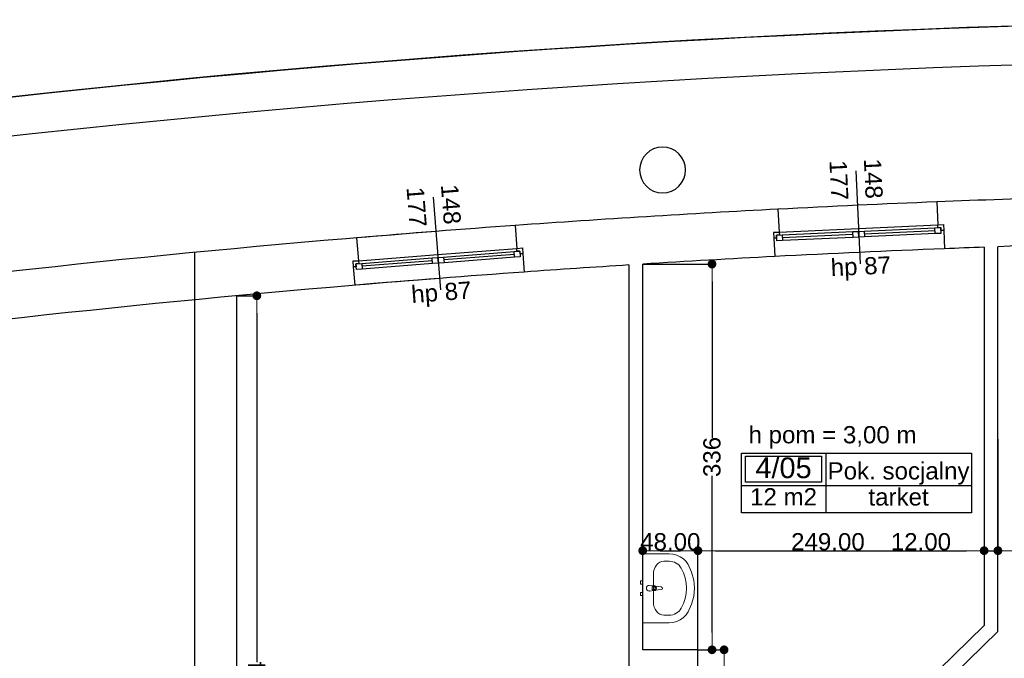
# Model space of a CAD drawing. Header units: millimetres. Extents: x -175445 to -20415, y -559200 to 231527.
# Tile 73 of 256: x -145708 to -137142, y -156585 to -151025. Entities that reach past the tile are written whole.
import ezdxf
from ezdxf.enums import TextEntityAlignment as Align

# ---------------------------------------------------------------- set-up
doc = ezdxf.new("R2010")
doc.units = ezdxf.units.MM
doc.header["$MEASUREMENT"] = 0
for name, color, linetype in [('Obiekt', 7, 'Continuous'), ('Okno', 7, 'Continuous'), ('Strefa', 9, 'Continuous'), ('Strop', 7, 'Continuous'), ('Słup', 7, 'Continuous'), ('Tekst', 7, 'Continuous'), ('Wymiary', 9, 'Continuous'), ('Ściana', 7, 'Continuous')]:
    doc.layers.add(name, color=color, linetype=linetype)
doc.styles.add('Arial', font='txt')
doc.styles.add('Times new roman', font='txt')
doc.dimstyles.new('GENERATED_STYLE__1', dxfattribs={"dimtxt": 150, "dimasz": 152, "dimexe": 0.18, "dimexo": 0, "dimgap": 0.09, "dimtad": 1, "dimtih": 1, "dimtoh": 1, "dimlfac": 0.1, "dimzin": 0, "dimdsep": 46, "dimtxsty": 'Arial', "dimblk": 'ARROWHEAD_11', "dimblk1": 'ARROWHEAD_11', "dimblk2": 'ARROWHEAD_11', "dimcen": 0.09, "dimclrd": 256, "dimclre": 256, "dimclrt": 256, "dimazin": 0, "dimtfac": 1, "dimtdec": 4, "dimtmove": 0, "dimatfit": 3, "dimfxl": 1, "dimtolj": 1, "dimtzin": 0, "dimarcsym": 0})
doc.dimstyles.new('GENERATED_STYLE__2', dxfattribs={"dimtxt": 150, "dimasz": 152, "dimexe": 0.18, "dimexo": 0, "dimgap": 0.09, "dimtad": 1, "dimlfac": 0.1, "dimzin": 0, "dimdsep": 46, "dimtxsty": 'Arial', "dimblk": 'ARROWHEAD_11', "dimblk1": 'ARROWHEAD_11', "dimblk2": 'ARROWHEAD_11', "dimcen": 0.09, "dimclrd": 256, "dimclre": 256, "dimclrt": 256, "dimazin": 0, "dimtfac": 1, "dimtdec": 4, "dimtmove": 0, "dimatfit": 3, "dimfxl": 1, "dimtolj": 1, "dimtzin": 0, "dimarcsym": 0})
doc.dimstyles.new('GENERATED_STYLE__3', dxfattribs={"dimtxt": 150, "dimasz": 152, "dimexe": 0.18, "dimexo": 0, "dimgap": 0.09, "dimtad": 1, "dimlfac": 0.1, "dimzin": 0, "dimdsep": 46, "dimtxsty": 'Arial', "dimblk": 'ARROWHEAD_11', "dimblk1": 'ARROWHEAD_11', "dimblk2": 'ARROWHEAD_11', "dimcen": 0.09, "dimclrd": 114, "dimclre": 114, "dimclrt": 114, "dimazin": 0, "dimtfac": 1, "dimtdec": 4, "dimtmove": 2, "dimatfit": 3, "dimfxl": 1, "dimtolj": 1, "dimtzin": 0, "dimarcsym": 0})

# ---------------------------------------------------------------- blocks, each defined once
blk = doc.blocks.new('Pok. socjalny_4_05_5', base_point=(-138696, 40288.9))
at = {"layer": 'Strefa'}
for p, q in [((-139430, 40571.7), (-137428.8, 40571.7)), ((-139430, 40053.1), (-139430, 40571.7)), ((-139393.3, 40545.8), (-138732.7, 40545.8)), ((-139393.3, 40319.5), (-139393.3, 40545.8)), ((-138732.7, 40545.8), (-138732.7, 40319.5)), ((-138696, 40571.7), (-138696, 40053.1)), ((-137428.8, 40571.7), (-137428.8, 40053.1)), ((-139430, 40288.9), (-137428.8, 40288.9)), ((-138732.7, 40319.5), (-139393.3, 40319.5)), ((-137428.8, 40053.1), (-139430, 40053.1))]:
    blk.add_line(p, q, dxfattribs=at)
at = {"layer": 'Strefa', "style": 'Arial'}
for tag, height, p in [('ROOM_NUMBER', 180, (-139063, 40443.8)), ('ROOM_NAME', 150, (-138062.4, 40417.3)), ('ROOM_CALC_AREA', 150, (-139063, 40191.4)), ('floor_f', 150, (-138062.4, 40190.2))]:
    blk.add_attdef(tag, text='', height=height, dxfattribs=at).set_placement(p, align=Align.MIDDLE_CENTER)
blk = doc.blocks.new('ARROWHEAD_11')
at = {"color": 0, "linetype": 'Continuous', "lineweight": 0}
blk.add_line((0, 0), (-1, 0), dxfattribs=at)
at = {"color": 0, "linetype": 'Continuous', "lineweight": 0, "const_width": 0.25, "flags": 128}
blk.add_lwpolyline([(-0.125, 0, 1), (0.125, 0, 1)], format="xyb", close=True, dxfattribs=at)
blk = doc.blocks.new('*D1198')
at = {"layer": 'Defpoints', "color": 0}
for p in [(-143818, -153428.6), (-143645, -153428.6), (-143818, -160140.6)]:
    blk.add_point(p, dxfattribs=at)
at = {"layer": 'Wymiary', "lineweight": -2}
for p, q in [((-143818, -153428.6), (-143644.8, -153428.6)), ((-143645, -153580.6), (-143645, -156618.7)), ((-143645, -159988.6), (-143645, -156950.5)), ((-143818, -160140.6), (-143644.8, -160140.6))]:
    blk.add_line(p, q, dxfattribs=at)
at = {"layer": 'Wymiary', "lineweight": -2, "xscale": 152, "yscale": 152, "zscale": 152}
for p, rotation in [((-143645, -153428.6), 90), ((-143645, -160140.6), 270)]:
    blk.add_blockref('ARROWHEAD_11', p, dxfattribs=dict(at, rotation=rotation))
at = {"layer": 'Wymiary', "lineweight": 13, "insert": (-143645, -156784.6), "char_height": 150, "attachment_point": 5, "rotation": 90, "style": 'Arial'}
blk.add_mtext('\\A1;674', dxfattribs=at)
blk = doc.blocks.new('*D1287')
at = {"layer": 'Defpoints', "color": 0}
for p in [(-139808, -156510.6), (-139580.3, -156510.6), (-139193, -157580.6)]:
    blk.add_point(p, dxfattribs=at)
at = {"layer": 'Wymiary', "color": 114, "lineweight": -2}
for p, q in [((-139808, -156510.6), (-139580.1, -156510.6)), ((-139580.3, -157428.6), (-139580.3, -156662.6)), ((-139193, -157580.6), (-139580.5, -157580.6))]:
    blk.add_line(p, q, dxfattribs=at)
at = {"layer": 'Wymiary', "color": 114, "lineweight": -2, "xscale": 152, "yscale": 152, "zscale": 152}
for p, rotation in [((-139580.3, -156510.6), 90), ((-139580.3, -157580.6), 270)]:
    blk.add_blockref('ARROWHEAD_11', p, dxfattribs=dict(at, rotation=rotation))
at = {"layer": 'Wymiary', "color": 114, "lineweight": 13, "insert": (-139685.3, -157305.6), "char_height": 150, "attachment_point": 5, "rotation": 90, "style": 'Arial'}
blk.add_mtext('\\A1;107.00', dxfattribs=at)
blk = doc.blocks.new('*D1288')
at = {"layer": 'Defpoints', "color": 0}
for p in [(-140288, -153153), (-139685.3, -153153), (-139808, -156510.6)]:
    blk.add_point(p, dxfattribs=at)
at = {"layer": 'Wymiary', "lineweight": -2}
for p, q in [((-140288, -153153), (-139685.1, -153153)), ((-139685.3, -153305), (-139685.3, -154666.1)), ((-139685.3, -156358.6), (-139685.3, -154997.5)), ((-139808, -156510.6), (-139685.1, -156510.6))]:
    blk.add_line(p, q, dxfattribs=at)
at = {"layer": 'Wymiary', "lineweight": -2, "xscale": 152, "yscale": 152, "zscale": 152}
for p, rotation in [((-139685.3, -153153), 90), ((-139685.3, -156510.6), 270)]:
    blk.add_blockref('ARROWHEAD_11', p, dxfattribs=dict(at, rotation=rotation))
at = {"layer": 'Wymiary', "lineweight": 13, "insert": (-139685.3, -154831.8), "char_height": 150, "attachment_point": 5, "rotation": 90, "style": 'Arial'}
blk.add_mtext('\\A1;336', dxfattribs=at)
blk = doc.blocks.new('*D1378')
at = {"layer": 'Defpoints', "color": 0}
for p in [(-139808, -155647.6), (-140288, -156510.6), (-139808, -156510.6)]:
    blk.add_point(p, dxfattribs=at)
at = {"layer": 'Wymiary', "lineweight": -2}
for p, q in [((-140288, -156510.6), (-140288, -155647.5)), ((-140136, -155647.6), (-139960, -155647.6)), ((-139808, -156510.6), (-139808, -155647.5))]:
    blk.add_line(p, q, dxfattribs=at)
at = {"layer": 'Wymiary', "lineweight": -2, "xscale": 152, "yscale": 152, "zscale": 152, "rotation": 180}
blk.add_blockref('ARROWHEAD_11', (-140288, -155647.6), dxfattribs=at)
at = {"layer": 'Wymiary', "lineweight": -2, "xscale": 152, "yscale": 152, "zscale": 152}
blk.add_blockref('ARROWHEAD_11', (-139808, -155647.6), dxfattribs=at)
at = {"layer": 'Wymiary', "lineweight": 13, "insert": (-140048, -155571), "char_height": 150, "attachment_point": 5, "style": 'Arial'}
blk.add_mtext('\\A1;48.00', dxfattribs=at)
blk = doc.blocks.new('*D1379')
at = {"layer": 'Defpoints', "color": 0}
for p in [(-137318, -154676.2), (-137318, -155647.6), (-139808, -156510.6)]:
    blk.add_point(p, dxfattribs=at)
at = {"layer": 'Wymiary', "lineweight": -2}
for p, q in [((-137318, -154676.2), (-137318, -155647.8)), ((-139808, -156510.6), (-139808, -155647.5)), ((-139656, -155647.6), (-137470, -155647.6))]:
    blk.add_line(p, q, dxfattribs=at)
at = {"layer": 'Wymiary', "lineweight": -2, "xscale": 152, "yscale": 152, "zscale": 152, "rotation": 180}
blk.add_blockref('ARROWHEAD_11', (-139808, -155647.6), dxfattribs=at)
at = {"layer": 'Wymiary', "lineweight": -2, "xscale": 152, "yscale": 152, "zscale": 152}
blk.add_blockref('ARROWHEAD_11', (-137318, -155647.6), dxfattribs=at)
at = {"layer": 'Wymiary', "lineweight": 13, "insert": (-138676.8, -155571), "char_height": 150, "attachment_point": 5, "style": 'Arial'}
blk.add_mtext('\\A1;249.00', dxfattribs=at)
blk = doc.blocks.new('*D1380')
at = {"layer": 'Defpoints', "color": 0}
for p in [(-137318, -154676.2), (-137198, -154676.2), (-137198, -155647.6)]:
    blk.add_point(p, dxfattribs=at)
at = {"layer": 'Wymiary', "lineweight": -2}
for p, q in [((-137318, -154676.2), (-137318, -155647.8)), ((-137198, -154676.2), (-137198, -155647.8)), ((-138113.6, -155647.6), (-137622, -155647.6)), ((-137622, -155647.6), (-137470, -155647.6)), ((-137318, -155647.6), (-137198, -155647.6)), ((-137046, -155647.6), (-136894, -155647.6))]:
    blk.add_line(p, q, dxfattribs=at)
at = {"layer": 'Wymiary', "lineweight": -2, "xscale": 152, "yscale": 152, "zscale": 152}
blk.add_blockref('ARROWHEAD_11', (-137318, -155647.6), dxfattribs=at)
at = {"layer": 'Wymiary', "lineweight": -2, "xscale": 152, "yscale": 152, "zscale": 152, "rotation": 180}
blk.add_blockref('ARROWHEAD_11', (-137198, -155647.6), dxfattribs=at)
at = {"layer": 'Wymiary', "lineweight": 13, "insert": (-137867.9, -155571), "char_height": 150, "attachment_point": 5, "style": 'Arial'}
blk.add_mtext('\\A1;12.00', dxfattribs=at)
blk = doc.blocks.new('*D1381')
at = {"layer": 'Defpoints', "color": 0}
for p in [(-137198, -154676.2), (-135038, -155647.6), (-135038, -156630.6)]:
    blk.add_point(p, dxfattribs=at)
at = {"layer": 'Wymiary', "lineweight": -2}
for p, q in [((-137198, -154676.2), (-137198, -155647.8)), ((-137046, -155647.6), (-135190, -155647.6)), ((-135038, -156630.6), (-135038, -155647.5))]:
    blk.add_line(p, q, dxfattribs=at)
at = {"layer": 'Wymiary', "lineweight": -2, "xscale": 152, "yscale": 152, "zscale": 152, "rotation": 180}
blk.add_blockref('ARROWHEAD_11', (-137198, -155647.6), dxfattribs=at)
at = {"layer": 'Wymiary', "lineweight": -2, "xscale": 152, "yscale": 152, "zscale": 152}
blk.add_blockref('ARROWHEAD_11', (-135038, -155647.6), dxfattribs=at)
at = {"layer": 'Wymiary', "lineweight": 13, "insert": (-136118, -155571), "char_height": 150, "attachment_point": 5, "style": 'Arial'}
blk.add_mtext('\\A1;216.00', dxfattribs=at)

msp = doc.modelspace()

# ---------------------------------------------------------------- linework, layer by layer
at = {"layer": 'Obiekt', "color": 253}
for p, q in [((-138434.444, -152341.49), (-138397.249, -153150.636)), ((-142110.799, -152569.425), (-142047.758, -153376.968))]:
    msp.add_line(p, q, dxfattribs=at)
at = {"layer": 'Obiekt', "color": 253, "lineweight": 5}
for p, q in [((-140058.927, -155674.296), (-140288.018, -155674.296)), ((-140288.018, -155674.296), (-140288.018, -156274.296)), ((-140025.205, -155677.191), (-140058.927, -155674.296)), ((-139992.561, -155685.783), (-140025.205, -155677.191)), ((-139962.038, -155699.798), (-139992.561, -155685.783)), ((-139934.611, -155718.787), (-139962.038, -155699.798)), ((-139911.158, -155742.144), (-139934.611, -155718.787)), ((-140104.746, -155739.513), (-140058.927, -155739.513)), ((-139892.427, -155769.122), (-139911.158, -155742.144)), ((-139862.486, -155834.314), (-139892.427, -155769.122)), ((-140195.7, -155855.47), (-140195.7, -156093.122)), ((-139844.187, -155903.335), (-139862.486, -155834.314)), ((-140288.018, -155910.796), (-140308.018, -155910.796)), ((-140308.018, -155910.796), (-140308.018, -155937.796)), ((-140308.018, -155937.796), (-140288.018, -155937.796)), ((-140288.018, -155937.796), (-140288.018, -155910.796)), ((-140188.747, -155953.296), (-140230.7, -155949.296)), ((-140205.79, -155960.696), (-140190.919, -155960.696)), ((-140205.79, -155987.896), (-140205.79, -155960.696)), ((-140126.3, -155963.196), (-140179.234, -155956.566)), ((-139838.032, -155974.296), (-139844.187, -155903.335)), ((-139844.187, -156045.258), (-139838.032, -155974.296)), ((-140288.018, -156010.796), (-140308.018, -156010.796)), ((-140308.018, -156010.796), (-140308.018, -156037.796)), ((-140308.018, -156037.796), (-140288.018, -156037.796)), ((-140288.018, -156037.796), (-140288.018, -156010.796)), ((-140230.7, -155999.296), (-140188.747, -155995.296)), ((-140190.919, -155987.896), (-140205.79, -155987.896)), ((-140179.234, -155992.026), (-140126.3, -155985.396)), ((-139862.486, -156114.278), (-139844.187, -156045.258)), ((-139892.427, -156179.47), (-139862.486, -156114.278)), ((-140104.746, -156209.079), (-140058.927, -156209.079)), ((-139962.038, -156248.795), (-139934.611, -156229.805)), ((-139934.611, -156229.805), (-139911.158, -156206.448)), ((-139911.158, -156206.448), (-139892.427, -156179.47)), ((-140288.018, -156274.296), (-140058.927, -156274.296)), ((-140058.927, -156274.296), (-140025.205, -156271.401)), ((-140025.205, -156271.401), (-139992.561, -156262.809)), ((-139992.561, -156262.809), (-139962.038, -156248.795))]:
    msp.add_line(p, q, dxfattribs=at)
for centre, radius, start, end in [((-140230.7, -155974.296), 25, 90, 270), ((-140190.919, -155974.296), 13.6, 270, 90), ((-140190.647, -155974.296), 21.086, 57.2289746, 84.8303928), ((-140190.647, -155974.296), 21.086, 302.7710254, 57.2289746), ((-140127.69, -155974.296), 11.187, 277.1389248, 82.8610752), ((-140190.647, -155974.296), 21.086, 275.1696072, 302.7710254)]:
    msp.add_arc(centre, radius, start, end, dxfattribs=at)
for centre, major_axis, ratio, start_param, end_param in [((-140104.746, -155855.6), (0, 116.066), 0.78364566, 0, 1.57079633), ((-140058.927, -155855.444), (121.2, 0), 0.95652174, 0.49697483, 1.57079633), ((-140288.018, -155974.296), (381.818, 0), 0.95652174, 5.78621047, 6.78016015), ((-140104.746, -156092.992), (0, 116.066), 0.78364566, 1.57079633, 3.14159265), ((-140058.927, -156093.148), (121.2, 0), 0.95652174, 4.71238898, 5.78621048)]:
    msp.add_ellipse(centre, major_axis=major_axis, ratio=ratio, start_param=start_param, end_param=end_param, dxfattribs=at)
for p in [(-140188.747, -155953.296), (-140126.3, -155963.196), (-140230.7, -155999.296), (-140179.234, -155992.026)]:
    msp.add_point(p, dxfattribs=at)
at = {"layer": 'Okno', "color": 253}
for p, q in [((-137722.103, -152811.662), (-137671.833, -152809.352)), ((-137721.694, -152811.644), (-137671.833, -152809.352)), ((-137672.155, -152809.366), (-137669.859, -152859.314)), ((-137671.833, -152809.352), (-137669.859, -152859.314)), ((-139150.917, -152877.342), (-139100.647, -152875.031)), ((-139101.055, -152875.05), (-139150.917, -152877.342)), ((-139150.917, -152877.342), (-139148.298, -152927.275)), ((-139150.594, -152877.327), (-139148.298, -152927.275)), ((-139100.647, -152875.031), (-138411.375, -152843.347)), ((-139100.647, -152875.031), (-139099.499, -152900.005)), ((-139074.525, -152898.857), (-138460.174, -152870.616)), ((-138460.174, -152870.616), (-138410.227, -152868.321)), ((-138457.878, -152920.564), (-138460.174, -152870.616)), ((-138411.375, -152843.347), (-137722.103, -152811.662)), ((-138410.227, -152868.321), (-138360.28, -152866.025)), ((-138407.931, -152918.268), (-138410.227, -152868.321)), ((-138410.227, -152868.321), (-138407.931, -152918.268)), ((-138360.28, -152866.025), (-137745.928, -152837.784)), ((-138360.28, -152866.025), (-138357.984, -152915.972)), ((-137744.78, -152862.758), (-138359.132, -152890.998)), ((-137743.632, -152887.731), (-138357.984, -152915.972)), ((-137743.632, -152887.731), (-138357.984, -152915.972)), ((-137745.928, -152837.784), (-137695.981, -152835.488)), ((-137743.632, -152887.731), (-137745.928, -152837.784)), ((-137693.685, -152885.435), (-137743.632, -152887.731)), ((-137720.955, -152836.636), (-137722.103, -152811.662)), ((-137695.981, -152835.488), (-137720.955, -152836.636)), ((-137694.833, -152860.462), (-137695.981, -152835.488)), ((-137695.981, -152835.488), (-137693.685, -152885.435)), ((-137669.859, -152859.314), (-137694.833, -152860.462)), ((-139123.325, -152926.127), (-139148.298, -152927.275)), ((-139124.473, -152901.153), (-139074.525, -152898.857)), ((-139099.499, -152900.005), (-139124.473, -152901.153)), ((-139124.473, -152901.153), (-139123.325, -152926.127)), ((-139122.177, -152951.1), (-139124.473, -152901.153)), ((-139072.229, -152948.804), (-139122.177, -152951.1)), ((-139074.525, -152898.857), (-139072.229, -152948.804)), ((-138459.026, -152895.59), (-139073.377, -152923.831)), ((-138457.878, -152920.564), (-139072.229, -152948.804)), ((-138457.878, -152920.564), (-139072.229, -152948.804)), ((-138407.931, -152918.268), (-138457.878, -152920.564)), ((-138357.984, -152915.972), (-138407.931, -152918.268)), ((-142071.699, -153070.288), (-141383.792, -153016.587)), ((-142019.905, -153091.321), (-141406.771, -153043.457)), ((-141406.771, -153043.457), (-141356.922, -153039.566)), ((-141402.879, -153093.305), (-141406.771, -153043.457)), ((-141383.792, -153016.587), (-141333.622, -153012.671)), ((-141381.846, -153041.511), (-141383.792, -153016.587)), ((-141383.385, -153016.555), (-141333.622, -153012.671)), ((-141356.922, -153039.566), (-141381.846, -153041.511)), ((-141354.977, -153064.49), (-141356.922, -153039.566)), ((-141356.922, -153039.566), (-141353.031, -153089.414)), ((-141330.052, -153062.544), (-141354.977, -153064.49)), ((-141333.944, -153012.696), (-141330.052, -153062.544)), ((-141333.622, -153012.671), (-141330.052, -153062.544)), ((-142809.776, -153127.906), (-142759.606, -153123.989)), ((-142760.014, -153124.021), (-142809.776, -153127.906)), ((-142809.776, -153127.906), (-142805.563, -153177.729)), ((-142809.455, -153127.881), (-142805.563, -153177.729)), ((-142782.585, -153150.859), (-142732.737, -153146.968)), ((-142757.661, -153148.913), (-142782.585, -153150.859)), ((-142782.585, -153150.859), (-142780.639, -153175.783)), ((-142778.693, -153200.707), (-142782.585, -153150.859)), ((-142759.606, -153123.989), (-142071.699, -153070.288)), ((-142759.606, -153123.989), (-142757.661, -153148.913)), ((-142732.737, -153146.968), (-142119.602, -153099.104)), ((-142732.737, -153146.968), (-142728.845, -153196.816)), ((-142117.656, -153124.028), (-142730.791, -153171.892)), ((-142115.711, -153148.952), (-142728.845, -153196.816)), ((-142115.711, -153148.952), (-142728.845, -153196.816)), ((-142119.602, -153099.104), (-142069.754, -153095.212)), ((-142115.711, -153148.952), (-142119.602, -153099.104)), ((-142065.862, -153145.061), (-142115.711, -153148.952)), ((-142069.754, -153095.212), (-142019.905, -153091.321)), ((-142065.862, -153145.061), (-142069.754, -153095.212)), ((-142069.754, -153095.212), (-142065.862, -153145.061)), ((-142016.014, -153141.169), (-142065.862, -153145.061)), ((-142019.905, -153091.321), (-142016.014, -153141.169)), ((-141404.825, -153068.381), (-142017.96, -153116.245)), ((-141402.879, -153093.305), (-142016.014, -153141.169)), ((-141402.879, -153093.305), (-142016.014, -153141.169)), ((-141353.031, -153089.414), (-141402.879, -153093.305)), ((-142780.639, -153175.783), (-142805.563, -153177.729)), ((-142728.845, -153196.816), (-142778.693, -153200.707))]:
    msp.add_line(p, q, dxfattribs=at)
for radius, start, end in [(114917.18, 92.28709415, 92.97675293), (114917.18, 94.11887876, 94.80853754), (114507.18, 92.26216498, 93.00168209), (114507.18, 94.09394959, 94.8334667)]:
    msp.add_arc((-133143.72, -267437.132), radius, start, end, dxfattribs=at)
at = {"layer": 'Strop', "color": 253, "flags": 128}
msp.add_lwpolyline([(-96528.019, -180730.636), (-140258.019, -180730.636), (-141547.974, -180730.636), (-141547.974, -179164.997), (-158346.468, -163832.965), (-159768.887, -165391.434), (-165456.021, -160200.771), (-162779.93, -157268.292), (-160850.538, -159029.253), (-154498.018, -159029.253), (-154498.018, -153008.003, -0.00002607), (-154486.563, -153005.817, -0.04841545), (-132966.516, -151026.695, -0.0060186), (-130274.231, -151072.694), (-126000.282, -151274.702, -0.00045657), (-125806.601, -151285.909, -0.01791801), (-118229.318, -152004.441, -0.00776908)], format="xyb", dxfattribs=at)
at = {"layer": 'Słup', "color": 253}
for start, end in [(0, 180), (180, 0)]:
    msp.add_arc((-140115.155, -152333.777), 200, start, end, dxfattribs=at)
at = {"layer": 'Ściana', "color": 253}
for p, q in [((-137729.688, -152611.494), (-137721.694, -152811.644)), ((-139111.458, -152675.011), (-139101.055, -152875.05)), ((-137721.694, -152811.644), (-137671.833, -152809.352)), ((-137671.833, -152809.352), (-137669.859, -152859.314)), ((-141397.772, -152816.764), (-141383.385, -153016.555)), ((-139101.055, -152875.05), (-139150.917, -152877.342)), ((-139150.917, -152877.342), (-139148.298, -152927.275)), ((-137669.859, -152859.314), (-137663.544, -153019.19)), ((-142776.805, -152924.417), (-142760.014, -153124.021)), ((-139148.298, -152927.275), (-139139.92, -153087.056)), ((-141383.385, -153016.555), (-141333.622, -153012.671)), ((-141333.622, -153012.671), (-141330.052, -153062.544)), ((-141330.052, -153062.544), (-141318.63, -153222.137)), ((-142760.014, -153124.021), (-142809.776, -153127.906)), ((-142809.776, -153127.906), (-142805.563, -153177.729)), ((-142805.563, -153177.729), (-142792.082, -153337.161))]:
    msp.add_line(p, q, dxfattribs=at)
at = {"layer": 'Ściana', "color": 253, "flags": 128}
for points in [[(-144188.018, -153051.898), (-144188.018, -163760.675)], [(-137318.018, -153006.063), (-137318.018, -156300.156)], [(-137198.018, -156350.636), (-137198.018, -153001.749)], [(-140408.018, -153160.607), (-140408.018, -159880.636)], [(-140288.018, -156510.636), (-140288.018, -153153.042)], [(-143818.018, -160140.636), (-143818.018, -153428.564)], [(-137318.018, -156300.156), (-138626.953, -157580.636)], [(-138492.238, -157616.72), (-137198.018, -156350.636)], [(-139808.018, -156510.636), (-140288.018, -156510.636)], [(-139808.018, -157580.636), (-139808.018, -156510.636)]]:
    msp.add_lwpolyline(points, dxfattribs=at)
at = {"layer": 'Ściana', "color": 253}
for centre, radius, start, end in [((-133531.018, -262877.575), 111852.304, 87.72543787, 100.80415552), ((-133531.018, -262877.575), 111512.304, 87.72650486, 100.6596811), ((-133143.72, -267437.132), 114917.18, 91.14853433, 92.28709415), ((-133143.72, -267437.132), 114917.18, 92.97675293, 94.11887876), ((-133143.72, -267437.132), 114917.18, 94.46370815, 100.70914087), ((-133143.72, -267437.132), 114507.18, 91.17346349, 92.02906713), ((-133143.72, -267437.132), 114507.18, 92.08915014, 92.26216498), ((-133143.72, -267437.132), 114507.18, 93.00168209, 93.57710487), ((-133143.72, -267437.132), 114507.18, 93.63726828, 94.09394959), ((-133143.72, -267437.132), 114507.18, 94.46370815, 100.57482728)]:
    msp.add_arc(centre, radius, start, end, dxfattribs=at)

# ---------------------------------------------------------------- block references
at = {"layer": 'Strefa', "color": 253}
ref = msp.add_blockref('Pok. socjalny_4_05_5', (-138696.005, -155081.095), dxfattribs=at)
ref.add_attrib('ROOM_NAME', 'Pok. socjalny', dxfattribs={"color": 7, "height": 150, "style": 'Arial'}).set_placement((-138062.401, -154952.695), align=Align.MIDDLE_CENTER)
ref.add_attrib('ROOM_NUMBER', '4/05', dxfattribs={"color": 7, "height": 180, "style": 'Arial'}).set_placement((-139063.025, -154926.148), align=Align.MIDDLE_CENTER)
ref.add_attrib('ROOM_CALC_AREA', '12 m2', dxfattribs={"color": 7, "height": 150, "style": 'Arial'}).set_placement((-139063.025, -155178.595), align=Align.MIDDLE_CENTER)
ref.add_attrib('floor_f', 'tarket', dxfattribs={"color": 7, "height": 150, "style": 'Arial'}).set_placement((-138062.401, -155179.778), align=Align.MIDDLE_CENTER)

# ---------------------------------------------------------------- texts
at = {"layer": 'Obiekt', "color": 253, "char_height": 150, "attachment_point": 7, "style": 'Arial'}
for s, insert, rotation in [('\\A1;{\\fArial|b0|i0|c238|p38;177}', (-138663.799, -152251.927), 272.6319235), ('\\A1;{\\fArial|b0|i0|c238|p38;148}', (-138366.581, -152238.265), 272.6319235), ('\\A1;{\\fArial|b0|i0|c238|p38;177}', (-142342.899, -152487.24), 274.4637081), ('\\A1;{\\fArial|b0|i0|c238|p38;148}', (-142046.27, -152464.084), 274.4637081), ('\\A1;{\\fArial|b0|i0|c238|p38;hp 87}', (-138646.969, -153303.098), 2.6319235), ('\\A1;{\\fArial|b0|i0|c238|p38;hp 87}', (-142292.477, -153537.335), 4.4637081)]:
    msp.add_mtext(s, dxfattribs=dict(at, insert=insert, rotation=rotation))
at = {"layer": 'Tekst', "color": 253, "insert": (-138636.896, -154563.04), "char_height": 150, "attachment_point": 2, "style": 'Times new roman'}
msp.add_mtext('\\A1;{\\fArial|b0|i0|c0|p38;h pom = 3,00 m}', dxfattribs=at)

# ---------------------------------------------------------------- dimensions: what is measured, and where the dimension line sits
at = {"layer": 'Wymiary', "color": 8, "lineweight": 13}
for base, p1, p2, text, picture, middle in [((-139685.328, -153153.042), (-139808.018, -156510.636), (-140288.018, -153153.042), '336', '*D1288', (-139685.328, -154831.839)), ((-143644.974, -153428.564), (-143818.018, -160140.636), (-143818.018, -153428.564), '674', '*D1198', (-143644.974, -156784.6))]:
    dim = msp.add_linear_dim(base=base, p1=p1, p2=p2, angle=90, text=text, dimstyle='GENERATED_STYLE__2', dxfattribs=at)
    dim.commit()
    dim.dimension.update_dxf_attribs({"geometry": picture, "text_midpoint": middle, "dimtype": 160, "text_rotation": 90})
for base, p1, p2, picture, middle in [((-137318.018, -155647.631), (-139808.018, -156510.636), (-137318.018, -154676.192), '*D1379', (-138676.847, -155647.631)), ((-137198.018, -155647.631), (-137318.018, -154676.192), (-137198.018, -154676.192), '*D1380', (-137867.879, -155647.631)), ((-135038.018, -155647.631), (-137198.018, -154676.192), (-135038.018, -156630.636), '*D1381', (-136118.018, -155647.631)), ((-139808.018, -155647.631), (-140288.018, -156510.636), (-139808.018, -156510.636), '*D1378', (-140048.018, -155647.631))]:
    dim = msp.add_linear_dim(base=base, p1=p1, p2=p2, dimstyle='GENERATED_STYLE__1', dxfattribs=at)
    dim.commit()
    dim.dimension.update_dxf_attribs({"geometry": picture, "text_midpoint": middle, "dimtype": 160})
dim = msp.add_linear_dim(base=(-139580.328, -156510.636), p1=(-139193.018, -157580.636), p2=(-139808.018, -156510.636), angle=90, dimstyle='GENERATED_STYLE__3', dxfattribs=at)
dim.commit()
dim.dimension.update_dxf_attribs({"geometry": '*D1287', "text_midpoint": (-139685.328, -157305.647), "dimtype": 160, "text_rotation": 90})

doc.saveas('drawing.dxf')
